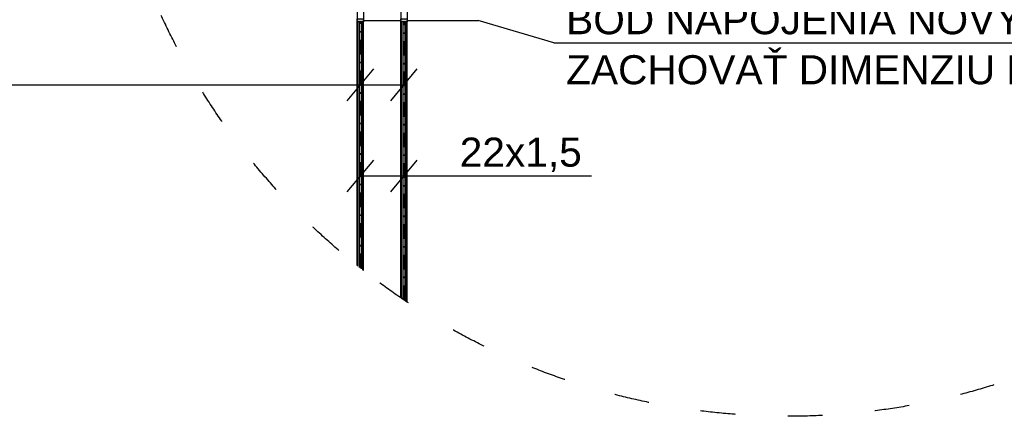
# Model space of a CAD drawing. Header units: millimetres. Extents: x 49721 to 99817, y 15126 to 82527.
# Tile 3 of 25: x 72929 to 76312, y 25397 to 26761. Entities that reach past the tile are written whole.
import ezdxf

# ---------------------------------------------------------------- set-up
doc = ezdxf.new("R2010")
doc.units = ezdxf.units.MM
doc.linetypes.add('ACAD_ISO03W100', pattern=[30, 12, -18])
doc.linetypes.add('DASHDOT', pattern=[105, 50, -25, 5, -25])
for name, color, linetype in [('ODVODN__POTRUBIE', 7, 'Continuous'), ('POLO_KY', 7, 'Continuous'), ('PR_VODN__POTRUBIE', 7, 'Continuous')]:
    doc.layers.add(name, color=color, linetype=linetype)
doc.styles.add('ARIAL', font='arial.ttf')

msp = doc.modelspace()

# ---------------------------------------------------------------- hatches: boundary and pattern name
h = msp.add_hatch(color=256)
h.dxf.hatch_style = 1
h.paths.add_polyline_path([(74110.4, 26763.8), (74088.4, 26763.8), (74088.4, 26753.3), (74110.4, 26753.3)])
h.paths.add_polyline_path([(74260.4, 26763.8), (74238.4, 26763.8), (74238.4, 26753.3), (74260.4, 26753.3)])
h.paths.add_polyline_path([(74125.4, 27528.4), (74110.4, 27528.4), (74110.4, 27278.4), (74125.4, 27278.4)])

# ---------------------------------------------------------------- linework, layer by layer
for p, q in [((74110.4, 26758.6), (74238.4, 26758.6)), ((74260.4, 26758.6), (74504.3, 26758.6)), ((74764, 26681.2), (74504.3, 26758.6)), ((74764, 26681.2), (78220, 26681.2)), ((74053.9, 26482.5), (74145, 26591.9)), ((74203.9, 26482.5), (74295, 26591.9)), ((70216.6, 26537.2), (74260.4, 26537.2)), ((74053.9, 26168.9), (74145, 26278.4)), ((74203.9, 26168.9), (74295, 26278.4))]:
    msp.add_line(p, q)
for points in [[(74088.4, 26763.8), (74110.4, 26763.8), (74110.4, 26753.3), (74088.4, 26753.3)], [(74238.4, 26763.8), (74260.4, 26763.8), (74260.4, 26753.3), (74238.4, 26753.3)]]:
    msp.add_lwpolyline(points, close=True)
at = {"color": 8, "linetype": 'ACAD_ISO03W100', "ltscale": 10}
msp.add_circle((75567, 27765.6), 2368.4, dxfattribs=at)
at = {"layer": 'ODVODN__POTRUBIE', "color": 172}
for p, q in [((74238.4, 27528.4), (74238.4, 26758.6)), ((74260.4, 27528.4), (74260.4, 26758.6))]:
    msp.add_line(p, q, dxfattribs=at)
at = {"layer": 'ODVODN__POTRUBIE', "color": 8}
for p, q in [((74238.4, 25805), (74238.4, 26758.6)), ((74240.5, 25803.6), (74240.5, 26753.3)), ((74240.5, 25803.6), (74240.5, 26753.3)), ((74246, 25799.8), (74246, 26753.3)), ((74246, 25799.8), (74246, 26753.3)), ((74252.8, 25795.3), (74252.8, 26753.3)), ((74252.8, 25795.3), (74252.8, 26753.3)), ((74258.3, 25791.6), (74258.3, 26753.3)), ((74258.3, 25791.6), (74258.3, 26753.3)), ((74260.4, 25790.2), (74260.4, 26758.6))]:
    msp.add_line(p, q, dxfattribs=at)
at = {"layer": 'ODVODN__POTRUBIE', "color": 8, "linetype": 'DASHDOT'}
msp.add_line((74249.4, 25797.6), (74249.4, 26753.3), dxfattribs=at)
at = {"layer": 'POLO_KY', "color": 7}
msp.add_line((74099.4, 26223.7), (74893.9, 26223.7), dxfattribs=at)
at = {"layer": 'PR_VODN__POTRUBIE', "color": 12}
for p, q in [((74088.4, 27528.4), (74088.4, 26758.6)), ((74110.4, 27528.4), (74110.4, 26758.6))]:
    msp.add_line(p, q, dxfattribs=at)
at = {"layer": 'PR_VODN__POTRUBIE', "color": 8}
for p, q in [((74088.4, 25915.5), (74088.4, 26758.6)), ((74090.5, 25913.8), (74090.5, 26753.3)), ((74090.5, 25913.8), (74090.5, 26753.3)), ((74096, 25909.4), (74096, 26753.3)), ((74096, 25909.4), (74096, 26753.3)), ((74102.8, 25904.1), (74102.8, 26753.3)), ((74102.8, 25904.1), (74102.8, 26753.3)), ((74108.3, 25899.7), (74108.3, 26753.3)), ((74108.3, 25899.7), (74108.3, 26753.3)), ((74110.4, 25898.1), (74110.4, 26758.6))]:
    msp.add_line(p, q, dxfattribs=at)
at = {"layer": 'PR_VODN__POTRUBIE', "color": 8, "linetype": 'DASHDOT'}
msp.add_line((74099.4, 25906.7), (74099.4, 26753.3), dxfattribs=at)

# ---------------------------------------------------------------- texts
at = {"layer": 'POLO_KY', "color": 7, "style": 'ARIAL'}
for s, p in [('BOD NAPOJENIA NOVÝCH ROZVODOV', (74806.4, 26711.1)), ('ZACHOVAŤ DIMENZIU EXISTUJÚCICH ROZVODOV', (74806.4, 26539)), ('22x1,5', (74440.8, 26255.7))]:
    msp.add_text(s, height=100, dxfattribs=at).set_placement(p)

doc.saveas('drawing.dxf')
